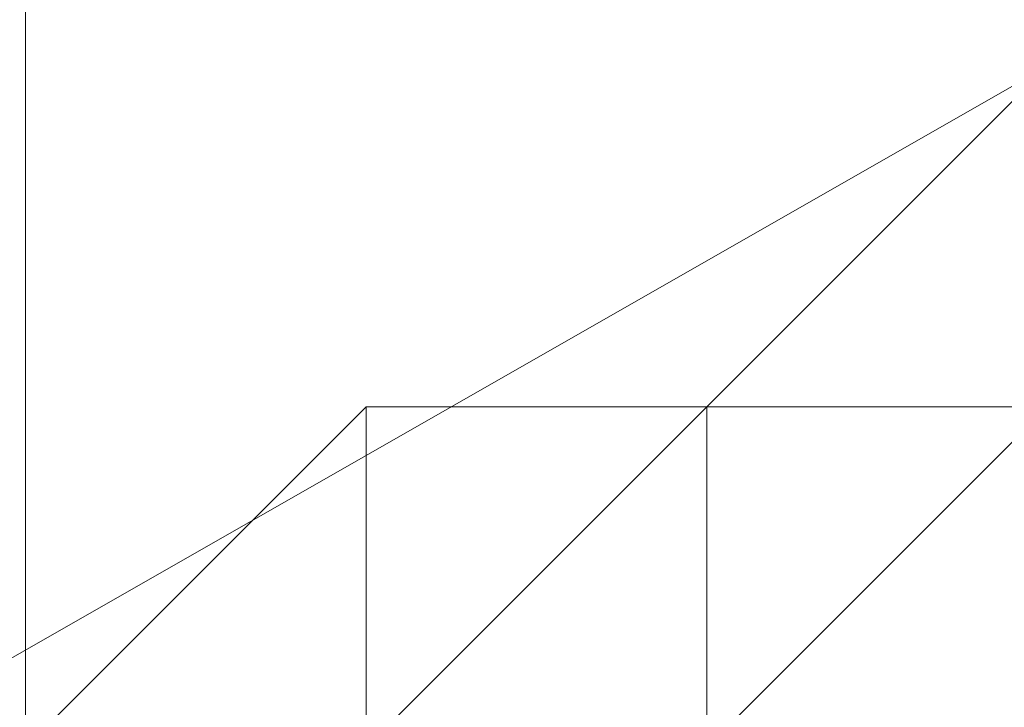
# Model space of a CAD drawing. Header units: inches. Extents: x -79624 to 52587, y -27526 to 10116.
# Tile 61 of 256: x 9780 to 9806, y -14968 to -14950. Entities that reach past the tile are written whole.
import ezdxf
from ezdxf import colors
from ezdxf.entities.mleader import LeaderData, LeaderLine
from ezdxf.math import Vec2, Vec3

# ---------------------------------------------------------------- set-up
doc = ezdxf.new("R2010")
doc.units = ezdxf.units.IN
doc.header["$MEASUREMENT"] = 0
doc.layers.add('- მექანიკური ნაწილი', color=7, linetype='Continuous', lineweight=18)
doc.layers.add('Dimensioning - General', color=7, linetype='Continuous')
doc.styles.add('CT', font='ARIALN.TTF', dxfattribs={"height": 200})
doc.styles.add('GENERATED_STYLE_1', font='txt')
doc.dimstyles.new('GENERATED_STYLE__1', dxfattribs={"dimtxt": 100, "dimasz": 76, "dimexe": 0.18, "dimexo": 0.0625, "dimgap": 0, "dimtad": 0, "dimdec": 0, "dimlfac": 0.1, "dimzin": 0, "dimdsep": 46, "dimtxsty": 'GENERATED_STYLE_1', "dimblk": 'ARROWHEAD_5', "dimblk1": 'ARROWHEAD_5', "dimblk2": 'ARROWHEAD_5', "dimcen": 0.09, "dimse1": 1, "dimse2": 1, "dimclrd": 7, "dimclre": 7, "dimclrt": 7, "dimadec": 0, "dimazin": 0, "dimtfac": 1, "dimtdec": 4, "dimtmove": 0, "dimatfit": 3, "dimfxl": 1, "dimtolj": 1, "dimtzin": 0, "dimarcsym": 0})
doc.dimstyles.new('GENERATED_STYLE__2', dxfattribs={"dimtxt": 100, "dimasz": 76, "dimexe": 0.18, "dimexo": 0.0625, "dimgap": 0, "dimtad": 0, "dimtih": 1, "dimtoh": 1, "dimdec": 0, "dimlfac": 0.1, "dimzin": 0, "dimdsep": 46, "dimtxsty": 'GENERATED_STYLE_1', "dimblk": 'ARROWHEAD_5', "dimblk1": 'ARROWHEAD_5', "dimblk2": 'ARROWHEAD_5', "dimcen": 0.09, "dimse1": 1, "dimse2": 1, "dimclrd": 7, "dimclre": 7, "dimclrt": 7, "dimadec": 0, "dimazin": 0, "dimtfac": 1, "dimtdec": 4, "dimtmove": 0, "dimatfit": 3, "dimfxl": 1, "dimtolj": 1, "dimtzin": 0, "dimarcsym": 0})

# ---------------------------------------------------------------- blocks, each defined once
blk = doc.blocks.new('ARROWHEAD_5')
at = {"linetype": 'Continuous', "lineweight": 0}
blk.add_hatch(color=0, dxfattribs=at).paths.add_polyline_path([(-1, 0.2679), (0, 0), (-1, -0.2679)])
at = {"color": 0, "linetype": 'Continuous', "lineweight": 0}
blk.add_line((0, 0), (-1, 0), dxfattribs=at)
blk = doc.blocks.new('*D249')
at = {"layer": 'Defpoints', "color": 0, "linetype": 'Continuous', "transparency": 16777216}
for p in [(358.556, 209.203), (25258.556, 209.203), (1258.556, -26125.722)]:
    blk.add_point(p, dxfattribs=at)
at = {"layer": 'Dimensioning - General', "color": 7, "linetype": 'Continuous', "lineweight": -2, "transparency": 16777216}
for p, q in [((358.556, 133.203), (358.556, -12795.724)), ((358.556, -26049.722), (358.556, -13148.104))]:
    blk.add_line(p, q, dxfattribs=at)
at = {"layer": 'Dimensioning - General', "color": 7, "linetype": 'Continuous', "lineweight": -2, "transparency": 16777216, "xscale": 76.00000000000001, "yscale": 76.00000000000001, "zscale": 76.00000000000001}
for p, rotation in [((358.556, 209.203), 90), ((358.556, -26125.722), 270)]:
    blk.add_blockref('ARROWHEAD_5', p, dxfattribs=dict(at, rotation=rotation))
at = {"layer": 'Dimensioning - General', "color": 7, "linetype": 'Continuous', "lineweight": 13, "transparency": 16777216, "insert": (358.556, -12971.914), "char_height": 100, "attachment_point": 5, "rotation": 90, "style": 'GENERATED_STYLE_1'}
blk.add_mtext('\\A1;2633', dxfattribs=at)
blk = doc.blocks.new('*D264')
at = {"layer": 'Defpoints', "color": 0, "linetype": 'Continuous', "transparency": 16777216}
for p in [(7428.968, -14429.123), (51186.628, -26125.722), (51186.628, -26425.722)]:
    blk.add_point(p, dxfattribs=at)
at = {"layer": 'Dimensioning - General', "color": 7, "linetype": 'Continuous', "lineweight": -2, "transparency": 16777216}
for p, q in [((7504.968, -26425.722), (29120.843, -26425.722)), ((51110.628, -26425.722), (29468.462, -26425.722))]:
    blk.add_line(p, q, dxfattribs=at)
at = {"layer": 'Dimensioning - General', "color": 7, "linetype": 'Continuous', "lineweight": -2, "transparency": 16777216, "xscale": 76.00000000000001, "yscale": 76.00000000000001, "zscale": 76.00000000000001, "rotation": 180}
blk.add_blockref('ARROWHEAD_5', (7428.968, -26425.722), dxfattribs=at)
at = {"layer": 'Dimensioning - General', "color": 7, "linetype": 'Continuous', "lineweight": -2, "transparency": 16777216, "xscale": 76.00000000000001, "yscale": 76.00000000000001, "zscale": 76.00000000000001}
blk.add_blockref('ARROWHEAD_5', (51186.628, -26425.722), dxfattribs=at)
at = {"layer": 'Dimensioning - General', "color": 7, "linetype": 'Continuous', "lineweight": 13, "transparency": 16777216, "insert": (29294.653, -26425.722), "char_height": 100, "attachment_point": 5, "style": 'GENERATED_STYLE_1'}
blk.add_mtext('\\A1;4376', dxfattribs=at)
blk = doc.blocks.new('*D276')
at = {"layer": 'Defpoints', "color": 0, "linetype": 'Continuous', "transparency": 16777216}
for p in [(7428.968, -14429.123), (51786.628, -14429.123), (4328.728, -18360.584)]:
    blk.add_point(p, dxfattribs=at)
at = {"layer": 'Dimensioning - General', "color": 7, "linetype": 'Continuous', "lineweight": -2, "transparency": 16777216}
for p, q in [((51786.628, -14505.123), (51786.628, -16274.383)), ((51786.628, -18284.584), (51786.628, -16531.526))]:
    blk.add_line(p, q, dxfattribs=at)
at = {"layer": 'Dimensioning - General', "color": 7, "linetype": 'Continuous', "lineweight": -2, "transparency": 16777216, "xscale": 76.00000000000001, "yscale": 76.00000000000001, "zscale": 76.00000000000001}
for p, rotation in [((51786.628, -14429.123), 90), ((51786.628, -18360.584), 270)]:
    blk.add_blockref('ARROWHEAD_5', p, dxfattribs=dict(at, rotation=rotation))
at = {"layer": 'Dimensioning - General', "color": 7, "linetype": 'Continuous', "lineweight": 13, "transparency": 16777216, "insert": (51786.628, -16402.954), "char_height": 100, "attachment_point": 5, "rotation": 90, "style": 'GENERATED_STYLE_1'}
blk.add_mtext('\\A1;393', dxfattribs=at)
blk = doc.blocks.new('_DotSmall')
at = {"color": 0, "linetype": 'ByBlock', "const_width": 0.5}
blk.add_lwpolyline([(-0.0625, 0, 1), (0.0625, 0, 1)], format="xyb", close=True, dxfattribs=at)

msp = doc.modelspace()

# ---------------------------------------------------------------- linework, layer by layer
at = {"layer": '- მექანიკური ნაწილი', "color": 7, "lineweight": 0}
for points in [[(9788.84636, -14968.80526), (9779.86434, -14968.80526), (9779.86434, -14950.8412), (9779.86434, -14932.87714), (9779.86434, -14923.89512), (9779.86434, -14932.87714), (9779.86434, -14950.8412), (9779.86434, -14968.80526), (9779.86434, -14986.76931), (10282.8579, -14986.76931)], [(9636.15189, -14986.76931), (9779.86434, -14986.76931), (9779.86434, -14968.80526), (9779.86434, -14941.85917)], [(9779.86434, -14968.80526), (9779.86434, -14941.85917), (9779.86434, -14968.80526)], [(9779.86434, -14941.85917), (9779.86434, -14968.80526), (9779.86434, -14941.85917)], [(9779.86434, -14941.85917), (9779.86434, -14968.80526), (9779.86434, -14941.85917)], [(9779.86434, -14941.85917), (9779.86434, -14968.80526), (9779.86434, -14959.82323), (9779.86434, -14968.80526), (9779.86434, -14959.82323), (9779.86434, -14968.80526), (9779.86434, -14959.82323), (9779.86434, -14968.80526), (9779.86434, -14959.82323), (9779.86434, -14968.80526), (9779.86434, -15004.73337)], [(9779.86434, -14950.8412), (9779.86434, -14950.8412)], [(9779.86434, -14950.8412), (9779.86434, -14950.8412)], [(9779.86434, -14950.8412), (9779.86434, -14950.8412)], [(9779.86434, -14950.8412), (9779.86434, -14959.82323)], [(9779.86434, -14959.82323), (9779.86434, -14950.8412)], [(9779.86434, -14950.8412), (9779.86434, -14950.8412)], [(9779.86434, -14950.8412), (9779.86434, -14959.82323)], [(9779.86434, -14959.82323), (9779.86434, -14950.8412)], [(9779.86434, -14950.8412), (9779.86434, -14950.8412)], [(9779.86434, -14959.82323), (9779.86434, -14950.8412)], [(9779.86434, -14950.8412), (9779.86434, -14950.8412)], [(9779.86434, -14950.8412), (9779.86434, -14959.82323)], [(9779.86434, -14959.82323), (9779.86434, -14950.8412)], [(9779.86434, -14950.8412), (9779.86434, -14950.8412)], [(9779.86434, -14950.8412), (9779.86434, -14959.82323)], [(9779.86434, -14959.82323), (9779.86434, -14950.8412)], [(9779.86434, -14950.8412), (9779.86434, -14950.8412)], [(9779.86434, -14950.8412), (9779.86434, -14959.82323)], [(9779.86434, -14959.82323), (9779.86434, -14950.8412)], [(9779.86434, -14950.8412), (9779.86434, -14950.8412)], [(9779.86434, -14950.8412), (9779.86434, -14959.82323)], [(9779.86434, -14959.82323), (9779.86434, -14950.8412)], [(9779.86434, -14950.8412), (9779.86434, -14950.8412)], [(9779.86434, -14950.8412), (9779.86434, -14959.82323)], [(9779.86434, -14959.82323), (9779.86434, -14950.8412)], [(9779.86434, -14950.8412), (9779.86434, -14950.8412)], [(9779.86434, -14950.8412), (9779.86434, -14959.82323)], [(9779.86434, -14959.82323), (9779.86434, -14950.8412)], [(9779.86434, -14950.8412), (9779.86434, -14950.8412)], [(9779.86434, -14950.8412), (9779.86434, -14959.82323)], [(9779.86434, -14959.82323), (9779.86434, -14950.8412)], [(9779.86434, -14950.8412), (9779.86434, -14950.8412)], [(9779.86434, -14950.8412), (9779.86434, -14959.82323)], [(9779.86434, -14959.82323), (9779.86434, -14959.82323)], [(9779.86434, -14959.82323), (9779.86434, -14959.82323)], [(9779.86434, -14959.82323), (9779.86434, -14959.82323)], [(9779.86434, -14959.82323), (9779.86434, -14959.82323)], [(9779.86434, -14959.82323), (9779.86434, -14959.82323)], [(9779.86434, -14959.82323), (9779.86434, -14959.82323)], [(9779.86434, -14959.82323), (9779.86434, -14959.82323)], [(9779.86434, -14959.82323), (9779.86434, -14959.82323)], [(9779.86434, -14959.82323), (9779.86434, -14959.82323)], [(9779.86434, -14959.82323), (9779.86434, -14959.82323)], [(9779.86434, -14959.82323), (9779.86434, -14959.82323)], [(9779.86434, -14959.82323), (9779.86434, -14959.82323)], [(9779.86434, -14959.82323), (9779.86434, -14959.82323)], [(9779.86434, -14959.82323), (9779.86434, -14959.82323)], [(9779.86434, -14959.82323), (9779.86434, -14959.82323)], [(9779.86434, -14959.82323), (9779.86434, -14959.82323)], [(9779.86434, -14959.82323), (9779.86434, -14959.82323)], [(9779.86434, -14959.82323), (9779.86434, -14959.82323)], [(9779.86434, -14959.82323), (9779.86434, -14959.82323)], [(9779.86434, -14959.82323), (9779.86434, -14959.82323)], [(9779.86434, -14959.82323), (9779.86434, -14959.82323)], [(9779.86434, -14959.82323), (9779.86434, -14959.82323)], [(9779.86434, -15004.73337), (9779.86434, -14968.80526), (9779.86434, -14959.82323), (9779.86434, -14968.80526), (9779.86434, -14959.82323), (9779.86434, -14968.80526), (9779.86434, -14959.82323), (9779.86434, -14968.80526), (9779.86434, -14959.82323), (9779.86434, -14968.80526), (9779.86434, -14977.78728), (9788.84636, -14977.78728), (9788.84636, -14968.80526), (9788.84636, -14977.78728), (9788.84636, -15040.66148)]]:
    msp.add_lwpolyline(points, dxfattribs=at)
at = {"layer": '- მექანიკური ნაწილი', "lineweight": 0}
for points in [[(9806.81042, -14950.8412), (9743.93623, -14986.76931), (9806.81042, -14950.8412)], [(9779.86434, -14968.80526), (9788.84636, -14959.82323), (9788.84636, -14968.80526)], [(9797.82839, -14959.82323), (9788.84636, -14959.82323), (9797.82839, -14959.82323)], [(9788.84636, -14959.82323), (9788.84636, -14959.82323)], [(9788.84636, -14959.82323), (9788.84636, -14959.82323)], [(9797.82839, -14959.82323), (9788.84636, -14959.82323), (9797.82839, -14959.82323)], [(9788.84636, -14959.82323), (9788.84636, -14959.82323)], [(9788.84636, -14959.82323), (9788.84636, -14968.80526), (9788.84636, -14959.82323)], [(9788.84636, -14959.82323), (9797.82839, -14959.82323), (9788.84636, -14959.82323)], [(9788.84636, -14959.82323), (9797.82839, -14959.82323), (9788.84636, -14959.82323)], [(9788.84636, -14959.82323), (9797.82839, -14959.82323), (9788.84636, -14959.82323)], [(9788.84636, -14959.82323), (9797.82839, -14959.82323), (9788.84636, -14959.82323)], [(9797.82839, -14959.82323), (9788.84636, -14959.82323), (9797.82839, -14959.82323)], [(9788.84636, -14968.80526), (9797.82839, -14959.82323), (9788.84636, -14968.80526)], [(9788.84636, -14968.80526), (9797.82839, -14959.82323), (9788.84636, -14968.80526)], [(9788.84636, -14959.82323), (9797.82839, -14959.82323), (9788.84636, -14959.82323)], [(9788.84636, -14959.82323), (9797.82839, -14959.82323), (9788.84636, -14959.82323)], [(9788.84636, -14959.82323), (9797.82839, -14959.82323), (9788.84636, -14959.82323)], [(9788.84636, -14959.82323), (9797.82839, -14959.82323), (9788.84636, -14959.82323)], [(9788.84636, -14959.82323), (9797.82839, -14959.82323), (9788.84636, -14959.82323)], [(9788.84636, -14959.82323), (9797.82839, -14959.82323), (9788.84636, -14959.82323)], [(9788.84636, -14959.82323), (9788.84636, -14959.82323)], [(9788.84636, -14968.80526), (9788.84636, -14959.82323), (9788.84636, -14968.80526)], [(9788.84636, -14959.82323), (9788.84636, -14959.82323)], [(9788.84636, -14968.80526), (9788.84636, -14959.82323), (9788.84636, -14968.80526)], [(9788.84636, -14959.82323), (9788.84636, -14959.82323)], [(9788.84636, -14968.80526), (9788.84636, -14959.82323), (9788.84636, -14968.80526)], [(9788.84636, -14959.82323), (9788.84636, -14959.82323)], [(9788.84636, -14968.80526), (9788.84636, -14959.82323), (9788.84636, -14968.80526)], [(9788.84636, -14968.80526), (9788.84636, -14959.82323)], [(9788.84636, -14968.80526), (9797.82839, -14959.82323), (9788.84636, -14968.80526)], [(9788.84636, -14959.82323), (9788.84636, -14968.80526), (9788.84636, -14959.82323)], [(9788.84636, -14959.82323), (9788.84636, -14959.82323)], [(9788.84636, -14968.80526), (9788.84636, -14959.82323), (9788.84636, -14968.80526)], [(9788.84636, -14959.82323), (9788.84636, -14959.82323)], [(9788.84636, -14968.80526), (9788.84636, -14959.82323), (9788.84636, -14968.80526)], [(9788.84636, -14959.82323), (9788.84636, -14959.82323)], [(9788.84636, -14968.80526), (9788.84636, -14959.82323), (9788.84636, -14968.80526)], [(9788.84636, -14959.82323), (9788.84636, -14959.82323)], [(9788.84636, -14968.80526), (9788.84636, -14959.82323), (9788.84636, -14968.80526)], [(9788.84636, -14959.82323), (9788.84636, -14959.82323)], [(9788.84636, -14968.80526), (9788.84636, -14959.82323), (9788.84636, -14968.80526)], [(9788.84636, -14959.82323), (9788.84636, -14959.82323)], [(9788.84636, -14968.80526), (9788.84636, -14959.82323), (9788.84636, -14968.80526)], [(9788.84636, -14959.82323), (9797.82839, -14959.82323), (9788.84636, -14959.82323)], [(9788.84636, -14959.82323), (9797.82839, -14959.82323), (9788.84636, -14959.82323)], [(9788.84636, -14959.82323), (9797.82839, -14959.82323), (9788.84636, -14959.82323)], [(9788.84636, -14959.82323), (9797.82839, -14959.82323), (9788.84636, -14959.82323)], [(9797.82839, -14959.82323), (9788.84636, -14959.82323), (9797.82839, -14959.82323)], [(9788.84636, -14968.80526), (9797.82839, -14959.82323), (9788.84636, -14968.80526)], [(9788.84636, -14968.80526), (9797.82839, -14959.82323), (9788.84636, -14968.80526)], [(9788.84636, -14959.82323), (9797.82839, -14959.82323), (9788.84636, -14959.82323)], [(9788.84636, -14959.82323), (9797.82839, -14959.82323), (9788.84636, -14959.82323)], [(9788.84636, -14959.82323), (9797.82839, -14959.82323), (9788.84636, -14959.82323)], [(9788.84636, -14959.82323), (9797.82839, -14959.82323), (9788.84636, -14959.82323)], [(9788.84636, -14959.82323), (9797.82839, -14959.82323), (9788.84636, -14959.82323)], [(9788.84636, -14959.82323), (9797.82839, -14959.82323), (9788.84636, -14959.82323)], [(9788.84636, -14959.82323), (9788.84636, -14959.82323)], [(9788.84636, -14968.80526), (9788.84636, -14959.82323), (9788.84636, -14968.80526)], [(9788.84636, -14959.82323), (9788.84636, -14959.82323)], [(9788.84636, -14968.80526), (9788.84636, -14959.82323), (9788.84636, -14968.80526)], [(9788.84636, -14959.82323), (9788.84636, -14959.82323)], [(9788.84636, -14968.80526), (9788.84636, -14959.82323), (9788.84636, -14968.80526)], [(9788.84636, -14959.82323), (9788.84636, -14959.82323)], [(9788.84636, -14968.80526), (9788.84636, -14959.82323), (9788.84636, -14968.80526)], [(9788.84636, -14968.80526), (9797.82839, -14959.82323), (9788.84636, -14968.80526)], [(9788.84636, -14959.82323), (9788.84636, -14968.80526), (9788.84636, -14959.82323)], [(9788.84636, -14959.82323), (9788.84636, -14959.82323)], [(9788.84636, -14968.80526), (9788.84636, -14959.82323), (9788.84636, -14968.80526)], [(9788.84636, -14959.82323), (9788.84636, -14959.82323)], [(9788.84636, -14968.80526), (9788.84636, -14959.82323), (9788.84636, -14968.80526)], [(9788.84636, -14959.82323), (9788.84636, -14959.82323)], [(9788.84636, -14968.80526), (9788.84636, -14959.82323), (9788.84636, -14968.80526)], [(9788.84636, -14959.82323), (9788.84636, -14959.82323)], [(9788.84636, -14968.80526), (9788.84636, -14959.82323), (9788.84636, -14968.80526)], [(9788.84636, -14959.82323), (9788.84636, -14959.82323)], [(9788.84636, -14968.80526), (9788.84636, -14959.82323), (9788.84636, -14968.80526)], [(9788.84636, -14959.82323), (9788.84636, -14959.82323)], [(9788.84636, -14968.80526), (9788.84636, -14959.82323), (9788.84636, -14968.80526)], [(9788.84636, -14959.82323), (9797.82839, -14959.82323), (9788.84636, -14959.82323)], [(9788.84636, -14959.82323), (9797.82839, -14959.82323), (9788.84636, -14959.82323)], [(9788.84636, -14959.82323), (9797.82839, -14959.82323), (9788.84636, -14959.82323)], [(9788.84636, -14959.82323), (9797.82839, -14959.82323), (9788.84636, -14959.82323)], [(9797.82839, -14959.82323), (9788.84636, -14959.82323), (9797.82839, -14959.82323)], [(9788.84636, -14968.80526), (9797.82839, -14959.82323), (9788.84636, -14968.80526)], [(9788.84636, -14968.80526), (9797.82839, -14959.82323), (9788.84636, -14968.80526)], [(9788.84636, -14959.82323), (9797.82839, -14959.82323), (9788.84636, -14959.82323)], [(9788.84636, -14959.82323), (9797.82839, -14959.82323), (9788.84636, -14959.82323)], [(9788.84636, -14959.82323), (9797.82839, -14959.82323), (9788.84636, -14959.82323)], [(9788.84636, -14959.82323), (9797.82839, -14959.82323), (9788.84636, -14959.82323)], [(9788.84636, -14959.82323), (9797.82839, -14959.82323), (9788.84636, -14959.82323)], [(9788.84636, -14959.82323), (9797.82839, -14959.82323), (9788.84636, -14959.82323)], [(9788.84636, -14959.82323), (9788.84636, -14959.82323)], [(9788.84636, -14968.80526), (9788.84636, -14959.82323), (9788.84636, -14968.80526)], [(9788.84636, -14959.82323), (9788.84636, -14959.82323)], [(9788.84636, -14968.80526), (9788.84636, -14959.82323), (9788.84636, -14968.80526)], [(9788.84636, -14959.82323), (9788.84636, -14959.82323)], [(9788.84636, -14968.80526), (9788.84636, -14959.82323), (9788.84636, -14968.80526)], [(9788.84636, -14959.82323), (9788.84636, -14959.82323)], [(9788.84636, -14968.80526), (9788.84636, -14959.82323), (9788.84636, -14968.80526)], [(9788.84636, -14968.80526), (9797.82839, -14959.82323), (9788.84636, -14968.80526)], [(9788.84636, -14959.82323), (9788.84636, -14968.80526), (9788.84636, -14959.82323)], [(9788.84636, -14959.82323), (9788.84636, -14959.82323)], [(9788.84636, -14968.80526), (9788.84636, -14959.82323), (9788.84636, -14968.80526)], [(9788.84636, -14959.82323), (9788.84636, -14959.82323)], [(9788.84636, -14968.80526), (9788.84636, -14959.82323), (9788.84636, -14968.80526)], [(9788.84636, -14959.82323), (9788.84636, -14959.82323)], [(9788.84636, -14968.80526), (9788.84636, -14959.82323), (9788.84636, -14968.80526)], [(9788.84636, -14959.82323), (9788.84636, -14959.82323)], [(9788.84636, -14968.80526), (9788.84636, -14959.82323), (9788.84636, -14968.80526)], [(9788.84636, -14959.82323), (9788.84636, -14959.82323)], [(9788.84636, -14968.80526), (9788.84636, -14959.82323), (9788.84636, -14968.80526)], [(9788.84636, -14959.82323), (9788.84636, -14959.82323)], [(9788.84636, -14968.80526), (9788.84636, -14959.82323), (9788.84636, -14968.80526)], [(9797.82839, -14959.82323), (9788.84636, -14959.82323), (9797.82839, -14959.82323)], [(9788.84636, -14959.82323), (9788.84636, -14959.82323)], [(9788.84636, -14959.82323), (9788.84636, -14968.80526), (9788.84636, -14959.82323)], [(9788.84636, -14968.80526), (9797.82839, -14959.82323), (9788.84636, -14968.80526), (9788.84636, -14959.82323), (9797.82839, -14959.82323), (9788.84636, -14959.82323), (9788.84636, -14968.80526)], [(9788.84636, -14968.80526), (9797.82839, -14959.82323), (9788.84636, -14968.80526)], [(9797.82839, -14959.82323), (9788.84636, -14959.82323)], [(9797.82839, -14959.82323), (9788.84636, -14959.82323)], [(9788.84636, -14959.82323), (9788.84636, -14968.80526)], [(9797.82839, -14959.82323), (9797.82839, -14959.82323)], [(9806.81042, -14959.82323), (9797.82839, -14959.82323), (9806.81042, -14959.82323)], [(9797.82839, -14959.82323), (9797.82839, -14959.82323)], [(9797.82839, -14959.82323), (9806.81042, -14959.82323), (9797.82839, -14959.82323)], [(9797.82839, -14959.82323), (9806.81042, -14959.82323), (9797.82839, -14959.82323)], [(9797.82839, -14959.82323), (9806.81042, -14959.82323), (9797.82839, -14959.82323)], [(9797.82839, -14959.82323), (9806.81042, -14959.82323), (9797.82839, -14959.82323)], [(9797.82839, -14959.82323), (9806.81042, -14959.82323), (9797.82839, -14959.82323)], [(9797.82839, -14959.82323), (9806.81042, -14959.82323), (9797.82839, -14959.82323)], [(9797.82839, -14959.82323), (9806.81042, -14959.82323), (9797.82839, -14959.82323)], [(9797.82839, -14959.82323), (9806.81042, -14959.82323), (9797.82839, -14959.82323)], [(9797.82839, -14959.82323), (9806.81042, -14959.82323), (9797.82839, -14959.82323)], [(9797.82839, -14959.82323), (9806.81042, -14959.82323), (9797.82839, -14959.82323)], [(9797.82839, -14959.82323), (9806.81042, -14959.82323), (9797.82839, -14959.82323)], [(9797.82839, -14968.80526), (9806.81042, -14959.82323), (9797.82839, -14968.80526)], [(9797.82839, -14968.80526), (9806.81042, -14959.82323), (9797.82839, -14968.80526)], [(9797.82839, -14968.80526), (9806.81042, -14959.82323), (9797.82839, -14968.80526)], [(9797.82839, -14968.80526), (9806.81042, -14959.82323), (9797.82839, -14968.80526)], [(9797.82839, -14968.80526), (9806.81042, -14959.82323), (9797.82839, -14968.80526)], [(9797.82839, -14968.80526), (9806.81042, -14959.82323), (9797.82839, -14968.80526)], [(9797.82839, -14968.80526), (9806.81042, -14959.82323), (9797.82839, -14968.80526)], [(9797.82839, -14968.80526), (9806.81042, -14959.82323), (9797.82839, -14968.80526)], [(9797.82839, -14959.82323), (9806.81042, -14959.82323), (9797.82839, -14959.82323)], [(9797.82839, -14959.82323), (9806.81042, -14959.82323), (9797.82839, -14959.82323)], [(9797.82839, -14959.82323), (9806.81042, -14959.82323), (9797.82839, -14959.82323)], [(9797.82839, -14959.82323), (9806.81042, -14959.82323), (9797.82839, -14959.82323)], [(9797.82839, -14959.82323), (9806.81042, -14959.82323), (9797.82839, -14959.82323)], [(9797.82839, -14959.82323), (9806.81042, -14959.82323), (9797.82839, -14959.82323)], [(9797.82839, -14959.82323), (9806.81042, -14959.82323), (9797.82839, -14959.82323)], [(9797.82839, -14959.82323), (9806.81042, -14959.82323), (9797.82839, -14959.82323)], [(9797.82839, -14959.82323), (9806.81042, -14959.82323), (9797.82839, -14959.82323)], [(9797.82839, -14959.82323), (9806.81042, -14959.82323), (9797.82839, -14959.82323)], [(9797.82839, -14959.82323), (9806.81042, -14959.82323), (9797.82839, -14959.82323)], [(9797.82839, -14959.82323), (9797.82839, -14959.82323)], [(9797.82839, -14959.82323), (9797.82839, -14959.82323)], [(9797.82839, -14959.82323), (9797.82839, -14959.82323)], [(9797.82839, -14959.82323), (9797.82839, -14959.82323)], [(9797.82839, -14959.82323), (9797.82839, -14959.82323)], [(9797.82839, -14959.82323), (9797.82839, -14959.82323)], [(9797.82839, -14968.80526), (9797.82839, -14959.82323), (9797.82839, -14968.80526)], [(9797.82839, -14959.82323), (9797.82839, -14959.82323)], [(9797.82839, -14968.80526), (9797.82839, -14959.82323), (9797.82839, -14968.80526)], [(9797.82839, -14959.82323), (9797.82839, -14959.82323)], [(9797.82839, -14968.80526), (9797.82839, -14959.82323), (9797.82839, -14968.80526)], [(9797.82839, -14959.82323), (9797.82839, -14959.82323)], [(9797.82839, -14968.80526), (9797.82839, -14959.82323), (9797.82839, -14968.80526)], [(9797.82839, -14959.82323), (9797.82839, -14968.80526), (9797.82839, -14959.82323)], [(9797.82839, -14959.82323), (9797.82839, -14968.80526), (9797.82839, -14959.82323)], [(9797.82839, -14959.82323), (9797.82839, -14959.82323)], [(9797.82839, -14968.80526), (9797.82839, -14959.82323), (9797.82839, -14968.80526)], [(9797.82839, -14959.82323), (9797.82839, -14959.82323)], [(9797.82839, -14959.82323), (9797.82839, -14959.82323)], [(9797.82839, -14959.82323), (9797.82839, -14959.82323)], [(9797.82839, -14959.82323), (9797.82839, -14959.82323)], [(9797.82839, -14959.82323), (9797.82839, -14959.82323)], [(9797.82839, -14959.82323), (9797.82839, -14959.82323)], [(9797.82839, -14959.82323), (9797.82839, -14959.82323)], [(9797.82839, -14959.82323), (9797.82839, -14959.82323)], [(9797.82839, -14959.82323), (9797.82839, -14959.82323)], [(9797.82839, -14959.82323), (9797.82839, -14959.82323)], [(9797.82839, -14959.82323), (9797.82839, -14959.82323)], [(9797.82839, -14959.82323), (9806.81042, -14959.82323), (9797.82839, -14959.82323)], [(9797.82839, -14959.82323), (9806.81042, -14959.82323), (9797.82839, -14959.82323)], [(9797.82839, -14959.82323), (9806.81042, -14959.82323), (9797.82839, -14959.82323)], [(9797.82839, -14959.82323), (9806.81042, -14959.82323), (9797.82839, -14959.82323)], [(9797.82839, -14959.82323), (9806.81042, -14959.82323), (9797.82839, -14959.82323)], [(9797.82839, -14959.82323), (9806.81042, -14959.82323), (9797.82839, -14959.82323)], [(9797.82839, -14959.82323), (9806.81042, -14959.82323), (9797.82839, -14959.82323)], [(9797.82839, -14959.82323), (9806.81042, -14959.82323), (9797.82839, -14959.82323)], [(9797.82839, -14959.82323), (9806.81042, -14959.82323), (9797.82839, -14959.82323)], [(9797.82839, -14959.82323), (9806.81042, -14959.82323), (9797.82839, -14959.82323)], [(9797.82839, -14959.82323), (9806.81042, -14959.82323), (9797.82839, -14959.82323)], [(9797.82839, -14968.80526), (9806.81042, -14959.82323), (9797.82839, -14968.80526)], [(9797.82839, -14968.80526), (9806.81042, -14959.82323), (9797.82839, -14968.80526)], [(9797.82839, -14968.80526), (9806.81042, -14959.82323), (9797.82839, -14968.80526)], [(9797.82839, -14968.80526), (9806.81042, -14959.82323), (9797.82839, -14968.80526)], [(9797.82839, -14968.80526), (9806.81042, -14959.82323), (9797.82839, -14968.80526)], [(9797.82839, -14968.80526), (9806.81042, -14959.82323), (9797.82839, -14968.80526)], [(9797.82839, -14968.80526), (9806.81042, -14959.82323), (9797.82839, -14968.80526)], [(9797.82839, -14968.80526), (9806.81042, -14959.82323), (9797.82839, -14968.80526)], [(9797.82839, -14959.82323), (9806.81042, -14959.82323), (9797.82839, -14959.82323)], [(9797.82839, -14959.82323), (9806.81042, -14959.82323), (9797.82839, -14959.82323)], [(9797.82839, -14959.82323), (9806.81042, -14959.82323), (9797.82839, -14959.82323)], [(9797.82839, -14959.82323), (9806.81042, -14959.82323), (9797.82839, -14959.82323)], [(9797.82839, -14959.82323), (9806.81042, -14959.82323), (9797.82839, -14959.82323)], [(9797.82839, -14959.82323), (9806.81042, -14959.82323), (9797.82839, -14959.82323)], [(9797.82839, -14959.82323), (9806.81042, -14959.82323), (9797.82839, -14959.82323)], [(9797.82839, -14959.82323), (9806.81042, -14959.82323), (9797.82839, -14959.82323)], [(9797.82839, -14959.82323), (9806.81042, -14959.82323), (9797.82839, -14959.82323)], [(9797.82839, -14959.82323), (9806.81042, -14959.82323), (9797.82839, -14959.82323)], [(9797.82839, -14959.82323), (9806.81042, -14959.82323), (9797.82839, -14959.82323)], [(9797.82839, -14959.82323), (9797.82839, -14959.82323)], [(9797.82839, -14959.82323), (9797.82839, -14959.82323)], [(9797.82839, -14959.82323), (9797.82839, -14959.82323)], [(9797.82839, -14959.82323), (9797.82839, -14959.82323)], [(9797.82839, -14959.82323), (9797.82839, -14959.82323)], [(9797.82839, -14959.82323), (9797.82839, -14959.82323)], [(9797.82839, -14968.80526), (9797.82839, -14959.82323), (9797.82839, -14968.80526)], [(9797.82839, -14959.82323), (9797.82839, -14959.82323)], [(9797.82839, -14968.80526), (9797.82839, -14959.82323), (9797.82839, -14968.80526)], [(9797.82839, -14959.82323), (9797.82839, -14959.82323)], [(9797.82839, -14968.80526), (9797.82839, -14959.82323), (9797.82839, -14968.80526)], [(9797.82839, -14959.82323), (9797.82839, -14959.82323)], [(9797.82839, -14968.80526), (9797.82839, -14959.82323), (9797.82839, -14968.80526)], [(9797.82839, -14959.82323), (9797.82839, -14968.80526), (9797.82839, -14959.82323)], [(9797.82839, -14959.82323), (9797.82839, -14968.80526), (9797.82839, -14959.82323)], [(9797.82839, -14959.82323), (9797.82839, -14959.82323)], [(9797.82839, -14968.80526), (9797.82839, -14959.82323), (9797.82839, -14968.80526)], [(9797.82839, -14959.82323), (9797.82839, -14959.82323)], [(9797.82839, -14959.82323), (9797.82839, -14959.82323)], [(9797.82839, -14959.82323), (9797.82839, -14959.82323)], [(9797.82839, -14959.82323), (9797.82839, -14959.82323)], [(9797.82839, -14959.82323), (9797.82839, -14959.82323)], [(9797.82839, -14959.82323), (9797.82839, -14959.82323)], [(9797.82839, -14959.82323), (9797.82839, -14959.82323)], [(9797.82839, -14959.82323), (9797.82839, -14959.82323)], [(9797.82839, -14959.82323), (9797.82839, -14959.82323)], [(9797.82839, -14959.82323), (9797.82839, -14959.82323)], [(9797.82839, -14959.82323), (9797.82839, -14959.82323)], [(9797.82839, -14959.82323), (9806.81042, -14959.82323), (9797.82839, -14959.82323)], [(9797.82839, -14959.82323), (9806.81042, -14959.82323), (9797.82839, -14959.82323)], [(9797.82839, -14959.82323), (9806.81042, -14959.82323), (9797.82839, -14959.82323)], [(9797.82839, -14959.82323), (9806.81042, -14959.82323), (9797.82839, -14959.82323)], [(9797.82839, -14959.82323), (9806.81042, -14959.82323), (9797.82839, -14959.82323)], [(9797.82839, -14959.82323), (9806.81042, -14959.82323), (9797.82839, -14959.82323)], [(9797.82839, -14959.82323), (9806.81042, -14959.82323), (9797.82839, -14959.82323)], [(9797.82839, -14959.82323), (9806.81042, -14959.82323), (9797.82839, -14959.82323)], [(9797.82839, -14959.82323), (9806.81042, -14959.82323), (9797.82839, -14959.82323)], [(9797.82839, -14959.82323), (9806.81042, -14959.82323), (9797.82839, -14959.82323)], [(9797.82839, -14959.82323), (9806.81042, -14959.82323), (9797.82839, -14959.82323)], [(9797.82839, -14968.80526), (9806.81042, -14959.82323), (9797.82839, -14968.80526)], [(9797.82839, -14968.80526), (9806.81042, -14959.82323), (9797.82839, -14968.80526)], [(9797.82839, -14968.80526), (9806.81042, -14959.82323), (9797.82839, -14968.80526)], [(9797.82839, -14968.80526), (9806.81042, -14959.82323), (9797.82839, -14968.80526)], [(9797.82839, -14968.80526), (9806.81042, -14959.82323), (9797.82839, -14968.80526)], [(9797.82839, -14968.80526), (9806.81042, -14959.82323), (9797.82839, -14968.80526)], [(9797.82839, -14968.80526), (9806.81042, -14959.82323), (9797.82839, -14968.80526)], [(9797.82839, -14968.80526), (9806.81042, -14959.82323), (9797.82839, -14968.80526)], [(9797.82839, -14959.82323), (9806.81042, -14959.82323), (9797.82839, -14959.82323)], [(9797.82839, -14959.82323), (9806.81042, -14959.82323), (9797.82839, -14959.82323)], [(9797.82839, -14959.82323), (9806.81042, -14959.82323), (9797.82839, -14959.82323)], [(9797.82839, -14959.82323), (9806.81042, -14959.82323), (9797.82839, -14959.82323)], [(9797.82839, -14959.82323), (9806.81042, -14959.82323), (9797.82839, -14959.82323)], [(9797.82839, -14959.82323), (9806.81042, -14959.82323), (9797.82839, -14959.82323)], [(9797.82839, -14959.82323), (9806.81042, -14959.82323), (9797.82839, -14959.82323)], [(9797.82839, -14959.82323), (9806.81042, -14959.82323), (9797.82839, -14959.82323)], [(9797.82839, -14959.82323), (9806.81042, -14959.82323), (9797.82839, -14959.82323)], [(9797.82839, -14959.82323), (9806.81042, -14959.82323), (9797.82839, -14959.82323)], [(9797.82839, -14959.82323), (9806.81042, -14959.82323), (9797.82839, -14959.82323)], [(9797.82839, -14959.82323), (9797.82839, -14959.82323)], [(9797.82839, -14959.82323), (9797.82839, -14959.82323)], [(9797.82839, -14959.82323), (9797.82839, -14959.82323)], [(9797.82839, -14959.82323), (9797.82839, -14959.82323)], [(9797.82839, -14959.82323), (9797.82839, -14959.82323)], [(9797.82839, -14959.82323), (9797.82839, -14959.82323)], [(9797.82839, -14968.80526), (9797.82839, -14959.82323), (9797.82839, -14968.80526)], [(9797.82839, -14959.82323), (9797.82839, -14959.82323)], [(9797.82839, -14968.80526), (9797.82839, -14959.82323), (9797.82839, -14968.80526)], [(9797.82839, -14959.82323), (9797.82839, -14959.82323)], [(9797.82839, -14968.80526), (9797.82839, -14959.82323), (9797.82839, -14968.80526)], [(9797.82839, -14959.82323), (9797.82839, -14959.82323)], [(9797.82839, -14968.80526), (9797.82839, -14959.82323), (9797.82839, -14968.80526)], [(9797.82839, -14959.82323), (9797.82839, -14968.80526), (9797.82839, -14959.82323)], [(9797.82839, -14959.82323), (9797.82839, -14968.80526), (9797.82839, -14959.82323)], [(9797.82839, -14959.82323), (9797.82839, -14959.82323)], [(9797.82839, -14968.80526), (9797.82839, -14959.82323), (9797.82839, -14968.80526)], [(9797.82839, -14959.82323), (9797.82839, -14959.82323)], [(9797.82839, -14959.82323), (9797.82839, -14959.82323)], [(9797.82839, -14959.82323), (9797.82839, -14959.82323)], [(9797.82839, -14959.82323), (9797.82839, -14959.82323)], [(9797.82839, -14959.82323), (9797.82839, -14959.82323)], [(9797.82839, -14959.82323), (9797.82839, -14959.82323)], [(9797.82839, -14959.82323), (9797.82839, -14959.82323)], [(9797.82839, -14959.82323), (9797.82839, -14959.82323)], [(9797.82839, -14959.82323), (9797.82839, -14959.82323)], [(9797.82839, -14959.82323), (9797.82839, -14959.82323)], [(9797.82839, -14959.82323), (9797.82839, -14959.82323)], [(9806.81042, -14959.82323), (9797.82839, -14959.82323), (9806.81042, -14959.82323)], [(9797.82839, -14959.82323), (9797.82839, -14959.82323)], [(9806.81042, -14959.82323), (9797.82839, -14959.82323)], [(9806.81042, -14959.82323), (9797.82839, -14959.82323)]]:
    msp.add_lwpolyline(points, dxfattribs=at)
at = {"layer": '- მექანიკური ნაწილი', "color": 7, "lineweight": 0}
msp.add_lwpolyline([(9779.86434, -14950.8412), (9779.86434, -14959.82323)], close=True, dxfattribs=at)
msp.add_lwpolyline([(9779.86434, -14950.8412), (9779.86434, -14959.82323)], close=True, dxfattribs=at)
at = {"layer": '- მექანიკური ნაწილი', "lineweight": 0}
for points in [[(9806.81042, -14950.8412), (9797.82839, -14959.82323), (9806.81042, -14959.82323)], [(9797.82839, -14959.82323), (9788.84636, -14959.82323), (9788.84636, -14968.80526), (9779.86434, -14977.78728), (9788.84636, -14968.80526), (9779.86434, -14968.80526), (9779.86434, -14977.78728), (9788.84636, -14968.80526), (9797.82839, -14959.82323), (9797.82839, -14968.80526), (9797.82839, -14959.82323), (9788.84636, -14968.80526), (9797.82839, -14968.80526), (9797.82839, -14959.82323), (9797.82839, -14968.80526), (9797.82839, -14959.82323), (9797.82839, -14968.80526), (9797.82839, -14959.82323), (9797.82839, -14968.80526)], [(9788.84636, -14968.80526), (9797.82839, -14968.80526), (9797.82839, -14959.82323)], [(9788.84636, -14959.82323), (9788.84636, -14968.80526), (9797.82839, -14959.82323)], [(9788.84636, -14968.80526), (9797.82839, -14968.80526), (9797.82839, -14959.82323)], [(9788.84636, -14959.82323), (9788.84636, -14968.80526), (9797.82839, -14959.82323)], [(9788.84636, -14968.80526), (9797.82839, -14968.80526), (9797.82839, -14959.82323)], [(9788.84636, -14959.82323), (9788.84636, -14968.80526), (9797.82839, -14959.82323)], [(9797.82839, -14968.80526), (9797.82839, -14959.82323), (9806.81042, -14959.82323)], [(9797.82839, -14959.82323), (9797.82839, -14968.80526), (9806.81042, -14959.82323)], [(9797.82839, -14968.80526), (9797.82839, -14959.82323), (9806.81042, -14959.82323)], [(9797.82839, -14959.82323), (9797.82839, -14968.80526), (9806.81042, -14959.82323)], [(9797.82839, -14968.80526), (9797.82839, -14959.82323), (9806.81042, -14959.82323)], [(9797.82839, -14959.82323), (9797.82839, -14968.80526), (9806.81042, -14959.82323)]]:
    msp.add_lwpolyline(points, close=True, dxfattribs=at)

# ---------------------------------------------------------------- dimensions: what is measured, and where the dimension line sits
at = {"layer": 'Dimensioning - General', "color": 7, "linetype": 'Continuous', "lineweight": 13}
for base, p1, p2, picture, middle in [((358.55594, 209.20337), (1258.55593, -26125.72241), (25258.55593, 209.20337), '*D249', (358.55594, -12971.91402)), ((51786.62821, -14429.12325), (4328.72843, -18360.58402), (7428.96845, -14429.12325), '*D276', (51786.62821, -16402.95414))]:
    dim = msp.add_linear_dim(base=base, p1=p1, p2=p2, angle=90, dimstyle='GENERATED_STYLE__1', dxfattribs=at)
    dim.commit()
    dim.dimension.update_dxf_attribs({"geometry": picture, "text_midpoint": middle, "dimtype": 160, "text_rotation": 90})
dim = msp.add_linear_dim(base=(51186.62821, -26425.72242), p1=(7428.96845, -14429.12325), p2=(51186.62821, -26125.72241), dimstyle='GENERATED_STYLE__2', dxfattribs=at)
dim.commit()
dim.dimension.update_dxf_attribs({"geometry": '*D264', "text_midpoint": (29294.65282, -26425.72242), "dimtype": 160})

# ---------------------------------------------------------------- leaders
at = {"layer": '- მექანიკური ნაწილი', "color": 7}
ml = msp.add_multileader_mtext('Standard', dxfattribs=at)
ml.set_content('{\\fSylfaen|b1|i0|c0|p18;FDB-ROOF  \\fSylfaen|b0|i0|c0|p18;\\C1;QF-2            \\C7;N2XH FE180 E90-4X2.5}', color=7, style='CT')
ml.set_leader_properties()
ml.set_arrow_properties(name='DOTSMALL')
ml.build(insert=Vec2(0, 0))
ml.multileader.update_dxf_attribs({"has_dogleg": 0, "text_left_attachment_type": 6, "text_right_attachment_type": 6, "dogleg_length": 9, "arrow_head_size": 215.76216})
ctx = ml.context
ctx.base_point, ctx.char_height, ctx.arrow_head_size, ctx.landing_gap_size, ctx.plane_origin = Vec3(8390.91148, -14136.45006), 214.21600799, 215.76216, 71.92072, Vec3(-12326.21267, -34545.50914)
ctx.left_attachment, ctx.right_attachment, ctx.text_align_type = 6, 6, 1
notes = []
notes.append((ctx, [(0, (1, 1, 0), (11662.84716, -14136.45006), (-1, 0), 9, [(2, [(10462.49845, -15148.44581)], 0, [])])]))
ctx.mtext.insert, ctx.mtext.width, ctx.mtext.defined_height, ctx.mtext.alignment, ctx.mtext.flow_direction = Vec3(10022.37932, -13879.39085), 3165.613385, 305.10903, 2, 5
for ctx, leaders in notes:
    for number, flags, end, landing, length, lines in leaders:
        leader = LeaderData()
        leader.index, (leader.has_last_leader_line, leader.has_dogleg_vector, leader.attachment_direction) = number, flags
        leader.last_leader_point, leader.dogleg_vector, leader.dogleg_length = Vec3(end), Vec3(landing), length
        for number, points, colour, breaks in lines:
            line = LeaderLine()
            line.index, line.vertices, line.color, line.breaks = number, Vec3.list(points), colors.encode_raw_color(colour), breaks
            leader.lines.append(line)
        ctx.leaders.append(leader)

doc.saveas('drawing.dxf')
